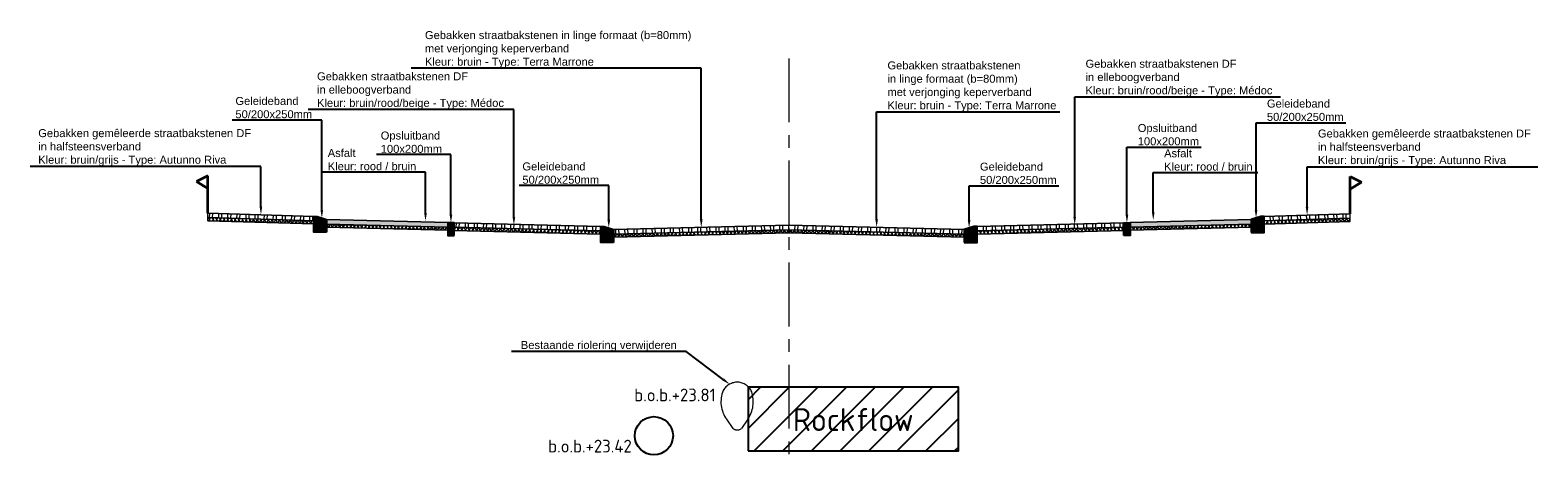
# Model space of a CAD drawing. Header units: metres. Extents: x 198530 to 198748, y 355169 to 355318.
# Tile 28 of 37: x 198645.86 to 198669.5, y 355242.39 to 355249.07. Entities that reach past the tile are written whole.
import ezdxf
from ezdxf import colors
from ezdxf.entities.mleader import LeaderData, LeaderLine
from ezdxf.math import Vec2, Vec3

# ---------------------------------------------------------------- set-up
doc = ezdxf.new("R2010")
doc.units = ezdxf.units.M
doc.linetypes.add('AM-AS', pattern=[16, 10, -2, 2, -2])
doc.linetypes.add('RI-GWA', pattern=[18.45, 6, -1.8, 1.75, -1.8, 1.75, -1.8, 1.75, -1.8])
doc.layers.get('Defpoints').update_dxf_attribs({"lineweight": 25})
for name, color, linetype, lineweight in [('B-WE-RI-GWA-BESTAANDE RIOLERING', 252, 'RI-GWA', 18), ('N-WE-AM-AS-G', 10, 'AM-AS', 18), ('N-WE-VH-VERHARDING_FUNDERING-G', 7, 'Continuous', 35), ('X-XX-AL-T25', 7, 'Continuous', 25)]:
    doc.layers.add(name, color=color, linetype=linetype, lineweight=lineweight)
for name, color, linetype in [('N-WE-AL-DETAIL-G', 7, 'Continuous'), ('N-WE-RI-DWA-NIEUWE RIOLERING', 7, 'Continuous'), ('N-WE-VH-ROCKFLOW-G', 10, 'Continuous')]:
    doc.layers.add(name, color=color, linetype=linetype)
doc.styles.add('NLCS-ISO', font='NLCS-ISO.ttf')
doc.styles.add('NLCS-ISO-M200-T25', font='NLCS-ISO.ttf', dxfattribs={"height": 0.5})
doc.styles.add('NLCS-ISO-M50-T25', font='NLCS-ISO.ttf', dxfattribs={"height": 0.125})
pattern_1 = [(60, (-3613.88653, -302.51122), (-0.0433012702, 0.025), []), (120, (-3613.88653, -302.51122), (-0.0433012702, -0.025), [])]

# ---------------------------------------------------------------- blocks, each defined once
blk = doc.blocks.new('*U12')
at = {"lineweight": 9}
h = blk.add_hatch(dxfattribs=at)
h.set_pattern_fill('ANSI32', color=252, scale=0.015, angle=47)
h.paths.add_polyline_path([(0, 0), (-2.75, -0.069), (-2.749, -0.139), (0.001, -0.07)])
h = blk.add_hatch(dxfattribs=at)
h.set_pattern_fill('AVH-ASFALT', color=252, scale=0.05, pattern_type=2)
h.set_pattern_definition(pattern_1)
h.paths.add_polyline_path([(0.001, -0.07), (-2.749, -0.139), (-2.749, -0.189), (0.001, -0.12)])
for points in [[(0.001, -0.12), (-2.749, -0.189), (-2.75, -0.069), (0, 0)], [(0.001, -0.07), (-2.749, -0.139)]]:
    blk.add_lwpolyline(points, dxfattribs=at)
at = {"layer": 'Defpoints', "color": 6, "lineweight": 9}
for points in [[(0, 0), (-2.75, -0.069), (-2.749, -0.139), (0.001, -0.07)], [(0.001, -0.07), (-2.749, -0.139), (-2.749, -0.189), (0.001, -0.12)]]:
    blk.add_lwpolyline(points, close=True, dxfattribs=at)
blk = doc.blocks.new('*U14')
at = {"lineweight": 9}
h = blk.add_hatch(dxfattribs=at)
h.set_pattern_fill('ANSI32', color=252, scale=0.015, angle=47)
h.paths.add_polyline_path([(0, 0), (-2.75, -0.069), (-2.749, -0.139), (0.001, -0.07)])
h = blk.add_hatch(dxfattribs=at)
h.set_pattern_fill('AVH-ASFALT', color=252, scale=0.05, pattern_type=2)
h.set_pattern_definition(pattern_1)
h.paths.add_polyline_path([(0.001, -0.07), (-2.749, -0.139), (-2.749, -0.189), (0.001, -0.12)])
for points in [[(0.001, -0.12), (-2.749, -0.189), (-2.75, -0.069), (0, 0)], [(0.001, -0.07), (-2.749, -0.139)]]:
    blk.add_lwpolyline(points, dxfattribs=at)
at = {"layer": 'Defpoints', "color": 6, "lineweight": 9}
for points in [[(0, 0), (-2.75, -0.069), (-2.749, -0.139), (0.001, -0.07)], [(0.001, -0.07), (-2.749, -0.139), (-2.749, -0.189), (0.001, -0.12)]]:
    blk.add_lwpolyline(points, close=True, dxfattribs=at)
blk = doc.blocks.new('Geleideband_5-20x25')
at = {"layer": 'N-WE-AL-DETAIL-G'}
h = blk.add_hatch(color=252, dxfattribs=at)
h.dxf.hatch_style = 1
h.paths.add_polyline_path([(0.2, -0.25), (0, -0.25), (0, 0), (0.05, 0), (0.2, -0.05)])
blk.add_lwpolyline([(0.2, -0.25), (0, -0.25), (0, 0), (0.05, 0), (0.2, -0.05)], close=True)
blk = doc.blocks.new('*U13')
at = {"lineweight": 9}
h = blk.add_hatch(dxfattribs=at)
h.set_pattern_fill('ANSI32', color=252, scale=0.015, angle=47)
h.paths.add_polyline_path([(0, 0), (-2.3, -0.057), (-2.299, -0.127), (0.001, -0.07)])
h = blk.add_hatch(dxfattribs=at)
h.set_pattern_fill('AVH-ASFALT', color=252, scale=0.05, pattern_type=2)
h.set_pattern_definition(pattern_1)
h.paths.add_polyline_path([(0.001, -0.07), (-2.299, -0.127), (-2.299, -0.177), (0.001, -0.12)])
for points in [[(0.001, -0.12), (-2.299, -0.177), (-2.3, -0.057), (0, 0)], [(0.001, -0.07), (-2.299, -0.127)]]:
    blk.add_lwpolyline(points, dxfattribs=at)
at = {"layer": 'Defpoints', "color": 6, "lineweight": 9}
for points in [[(0, 0), (-2.3, -0.057), (-2.299, -0.127), (0.001, -0.07)], [(0.001, -0.07), (-2.299, -0.127), (-2.299, -0.177), (0.001, -0.12)]]:
    blk.add_lwpolyline(points, close=True, dxfattribs=at)
blk = doc.blocks.new('Opsluitband_100x200')
at = {"layer": 'N-WE-AL-DETAIL-G'}
h = blk.add_hatch(color=252, dxfattribs=at)
h.dxf.hatch_style = 1
h.paths.add_polyline_path([(0.1, 0), (0, 0), (0, -0.2), (0.1, -0.2)])
blk.add_lwpolyline([(0, -0.2), (0, 0), (0.1, 0), (0.1, -0.2)], close=True)
blk = doc.blocks.new('*U103')
at = {"lineweight": 9}
h = blk.add_hatch(color=252, dxfattribs=at)
h.dxf.hatch_style = 1
h.paths.add_polyline_path([(0, 0), (-1.9, -0.048), (-1.899, -0.117), (0.001, -0.07)])
h = blk.add_hatch(dxfattribs=at)
h.set_pattern_fill('AVH-ASFALT', color=252, scale=0.05, pattern_type=2)
h.set_pattern_definition(pattern_1)
h.paths.add_polyline_path([(0.001, -0.07), (-1.899, -0.117), (-1.899, -0.167), (0.001, -0.12)])
for points in [[(0.001, -0.12), (-1.899, -0.167), (-1.9, -0.048), (0, 0)], [(0.001, -0.07), (-1.899, -0.117)]]:
    blk.add_lwpolyline(points, dxfattribs=at)
at = {"layer": 'Defpoints', "color": 6, "lineweight": 9}
for points in [[(0, 0), (-1.9, -0.048), (-1.899, -0.117), (0.001, -0.07)], [(0.001, -0.07), (-1.899, -0.117), (-1.899, -0.167), (0.001, -0.12)]]:
    blk.add_lwpolyline(points, close=True, dxfattribs=at)
blk = doc.blocks.new('*U31')
at = {"lineweight": 9}
h = blk.add_hatch(dxfattribs=at)
h.set_pattern_fill('ANSI32', color=252, scale=0.015, angle=47)
h.paths.add_polyline_path([(0, 0), (-1.35, -0.034), (-1.349, -0.104), (0.001, -0.07)])
h = blk.add_hatch(dxfattribs=at)
h.set_pattern_fill('AVH-ASFALT', color=252, scale=0.05, pattern_type=2)
h.set_pattern_definition(pattern_1)
h.paths.add_polyline_path([(0.001, -0.07), (-1.349, -0.104), (-1.349, -0.154), (0.001, -0.12)])
for points in [[(0.001, -0.12), (-1.349, -0.154), (-1.35, -0.034), (0, 0)], [(0.001, -0.07), (-1.349, -0.104)]]:
    blk.add_lwpolyline(points, dxfattribs=at)
at = {"layer": 'Defpoints', "color": 6, "lineweight": 9}
for points in [[(0, 0), (-1.35, -0.034), (-1.349, -0.104), (0.001, -0.07)], [(0.001, -0.07), (-1.349, -0.104), (-1.349, -0.154), (0.001, -0.12)]]:
    blk.add_lwpolyline(points, close=True, dxfattribs=at)
blk = doc.blocks.new('OBJ_Grens')
at = {"layer": 'N-WE-VH-VERHARDING_FUNDERING-G'}
for p, q in [((0, 0), (0, 0.586)), ((0, 0.586), (0.179, 0.496)), ((0.179, 0.496), (0, 0.386))]:
    blk.add_line(p, q, dxfattribs=at)
blk = doc.blocks.new('*U32')
at = {"lineweight": 9}
h = blk.add_hatch(dxfattribs=at)
h.set_pattern_fill('ANSI32', color=252, scale=0.015, angle=47)
h.paths.add_polyline_path([(0, 0), (-1.66, -0.042), (-1.659, -0.111), (0.001, -0.07)])
h = blk.add_hatch(dxfattribs=at)
h.set_pattern_fill('AVH-ASFALT', color=252, scale=0.05, pattern_type=2)
h.set_pattern_definition(pattern_1)
h.paths.add_polyline_path([(0.001, -0.07), (-1.659, -0.111), (-1.659, -0.161), (0.001, -0.12)])
for points in [[(0.001, -0.12), (-1.659, -0.161), (-1.66, -0.042), (0, 0)], [(0.001, -0.07), (-1.659, -0.111)]]:
    blk.add_lwpolyline(points, dxfattribs=at)
at = {"layer": 'Defpoints', "color": 6, "lineweight": 9}
for points in [[(0, 0), (-1.66, -0.042), (-1.659, -0.111), (0.001, -0.07)], [(0.001, -0.07), (-1.659, -0.111), (-1.659, -0.161), (0.001, -0.12)]]:
    blk.add_lwpolyline(points, close=True, dxfattribs=at)

msp = doc.modelspace()

# ---------------------------------------------------------------- hatches: boundary and pattern name
at = {"layer": 'N-WE-VH-ROCKFLOW-G'}
h = msp.add_hatch(dxfattribs=at)
h.set_pattern_fill('ANSI31', color=256, scale=0.1)
h.set_pattern_definition([(45, (114.05283, -46.56), (-0.22450640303, 0.22450640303), [])])
h.paths.add_polyline_path([(198657.118, 355242.482), (198660.418, 355242.482), (198660.418, 355243.482), (198657.118, 355243.482)])
h.paths.add_polyline_path([(198657.696, 355242.559), (198659.82, 355242.559), (198659.82, 355243.423), (198657.696, 355243.423)], flags=24)

# ---------------------------------------------------------------- linework, layer by layer
at = {"layer": 'B-WE-RI-GWA-BESTAANDE RIOLERING'}
msp.add_lwpolyline([(198656.884, 355242.835), (198656.784, 355242.978, -0.266628), (198656.73, 355243.428, -0.62829), (198657.176, 355243.408, -0.238625), (198657.114, 355242.978), (198657.014, 355242.835, -0.38881)], format="xyb", close=True, dxfattribs=at)
msp.add_lwpolyline([(198657.706, 355243.482), (198659.829, 355243.482)], dxfattribs=at)
at = {"layer": 'N-WE-AM-AS-G', "ltscale": 0.1}
msp.add_lwpolyline([(198657.76, 355248.632), (198657.76, 355242.389)], dxfattribs=at)
at = {"layer": 'N-WE-RI-DWA-NIEUWE RIOLERING'}
msp.add_circle((198655.642, 355242.719), 0.3, dxfattribs=at)
at = {"layer": 'N-WE-VH-ROCKFLOW-G'}
msp.add_lwpolyline([(198657.118, 355242.482), (198660.418, 355242.482), (198660.418, 355243.482), (198657.118, 355243.482)], close=True, dxfattribs=at)

# ---------------------------------------------------------------- block references
at = {"layer": 'N-WE-AL-DETAIL-G', "xscale": -1}
for name, p in [('OBJ_Grens', (198648.65, 355246.208)), ('*U103', (198650.51, 355246.107)), ('Opsluitband_100x200', (198652.51, 355246.057)), ('*U14', (198657.76, 355246.018)), ('Geleideband_5-20x25', (198660.71, 355245.999)), ('Geleideband_5-20x25', (198665.21, 355246.156))]:
    msp.add_blockref(name, p, dxfattribs=at)
at = {"layer": 'N-WE-AL-DETAIL-G'}
for name, p in [('OBJ_Grens', (198666.56, 355246.198)), ('Geleideband_5-20x25', (198650.31, 355246.157)), ('Geleideband_5-20x25', (198654.81, 355245.999)), ('*U12', (198657.76, 355246.018))]:
    msp.add_blockref(name, p, dxfattribs=at)
at = {"layer": 'N-WE-AL-DETAIL-G', "xscale": -1}
for name, p, rotation in [('*U32', (198648.65, 355246.208), 359.6814383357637), ('*U13', (198660.71, 355245.999), 2.868139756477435)]:
    msp.add_blockref(name, p, dxfattribs=dict(at, rotation=rotation))
at = {"layer": 'N-WE-AL-DETAIL-G'}
for name, p, rotation in [('*U13', (198654.81, 355245.999), 357.1318602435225), ('Opsluitband_100x200', (198663.01, 355246.057), 0.0002486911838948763), ('*U103', (198665.01, 355246.107), 0.0002486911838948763), ('*U31', (198666.56, 355246.198), 0.3381244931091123)]:
    msp.add_blockref(name, p, dxfattribs=dict(at, rotation=rotation))

# ---------------------------------------------------------------- texts
at = {"layer": 'B-WE-RI-GWA-BESTAANDE RIOLERING', "insert": (198655.334, 355243.459), "char_height": 0.2, "attachment_point": 1, "style": 'NLCS-ISO-M200-T25'}
msp.add_mtext_dynamic_manual_height_columns('b.o.b.+23.81', width=1.70356, gutter_width=2.5, heights=[0.543], dxfattribs=at)
at = {"layer": 'N-WE-RI-DWA-NIEUWE RIOLERING', "insert": (198653.984, 355242.657), "char_height": 0.2, "attachment_point": 1, "style": 'NLCS-ISO-M200-T25'}
msp.add_mtext_dynamic_manual_height_columns('b.o.b.+23.42', width=1.70356, gutter_width=2.5, heights=[0.543], dxfattribs=at)
at = {"layer": 'N-WE-VH-ROCKFLOW-G', "insert": (198657.822, 355243.153), "char_height": 0.36, "attachment_point": 1, "style": 'NLCS-ISO'}
msp.add_mtext('Rockflow', dxfattribs=at)

# ---------------------------------------------------------------- leaders
at = {"layer": 'X-XX-AL-T25'}
ml = msp.add_multileader_mtext('Standard', dxfattribs=at)
ml.set_content('{\\fArial|b0|i0|c0|p34;Gebakken straatbakstenen in linge formaat (b=80mm) \\Pmet verjonging keperverband\\PKleur: bruin - Type: Terra Marrone}', color=256, style='NLCS-ISO-M50-T25')
ml.set_leader_properties(color=256, linetype='ByLayer', lineweight=-1)
ml.build(insert=Vec2(0, 0))
ml.multileader.update_dxf_attribs({"text_left_attachment_type": 5, "text_right_attachment_type": 5, "dogleg_length": 0.125, "arrow_head_size": 0.125})
ctx = ml.context
ctx.base_point, ctx.char_height, ctx.arrow_head_size, ctx.landing_gap_size, ctx.plane_origin = Vec3(198652.007, 355248.479), 0.125, 0.125, 0.045, Vec3(198656.904, 355246.332)
ctx.left_attachment, ctx.right_attachment = 5, 5
notes = []
notes.append((ctx, [(1, (1, 1, 0), (198656.385, 355248.479), (-1, 0), 0.125, [(0, [(198656.385, 355245.984)], 0, [])])]))
ctx.mtext.insert, ctx.mtext.flow_direction = Vec3(198652.052, 355249.06), 5
ml = msp.add_multileader_mtext('Standard', dxfattribs=at)
ml.set_content('{\\fArial|b0|i0|c0|p34;Gebakken straatbakstenen \\Pin linge formaat (b=80mm) \\Pmet verjonging keperverband\\PKleur: bruin - Type: Terra Marrone}', color=256, style='NLCS-ISO-M50-T25')
ml.set_leader_properties(color=256, linetype='ByLayer', lineweight=-1)
ml.build(insert=Vec2(0, 0))
ml.multileader.update_dxf_attribs({"text_left_attachment_type": 5, "text_right_attachment_type": 5, "dogleg_length": 0.125, "arrow_head_size": 0.125})
ctx = ml.context
ctx.base_point, ctx.char_height, ctx.arrow_head_size, ctx.landing_gap_size, ctx.plane_origin = Vec3(198659.26, 355247.794), 0.125, 0.125, 0.045, Vec3(198659.654, 355246.335)
ctx.left_attachment, ctx.right_attachment = 5, 5
notes.append((ctx, [(0, (1, 1, 0), (198659.135, 355247.794), (1, 0), 0.125, [(0, [(198659.135, 355245.987)], 0, [])])]))
ctx.mtext.insert, ctx.mtext.flow_direction = Vec3(198659.305, 355248.585), 5
ml = msp.add_multileader_mtext('Standard', dxfattribs=at)
ml.set_content('{\\fArial|b0|i0|c0|p34;Gebakken straatbakstenen DF \\Pin elleboogverband\\PKleur: bruin/rood/beige - Type: Médoc}', color=256, style='NLCS-ISO-M50-T25')
ml.set_leader_properties(color=256, linetype='ByLayer', lineweight=-1)
ml.build(insert=Vec2(0, 0))
ml.multileader.update_dxf_attribs({"text_left_attachment_type": 5, "text_right_attachment_type": 5, "dogleg_length": 0.125, "arrow_head_size": 0.125})
ctx = ml.context
ctx.base_point, ctx.char_height, ctx.arrow_head_size, ctx.landing_gap_size, ctx.plane_origin = Vec3(198662.366, 355248.028), 0.125, 0.125, 0.045, Vec3(198661.722, 355246.369)
ctx.left_attachment, ctx.right_attachment = 5, 5
notes.append((ctx, [(1, (1, 1, 0), (198662.241, 355248.028), (1, 0), 0.125, [(0, [(198662.241, 355246.022)], 0, [])])]))
ctx.mtext.insert, ctx.mtext.flow_direction = Vec3(198662.411, 355248.611), 5
ml = msp.add_multileader_mtext('Standard', dxfattribs=at)
ml.set_content('{\\fArial|b0|i0|c0|p34;Gebakken straatbakstenen DF \\Pin elleboogverband\\PKleur: bruin/rood/beige - Type: Médoc}', color=256, style='NLCS-ISO-M50-T25')
ml.set_leader_properties(color=256, linetype='ByLayer', lineweight=-1)
ml.build(insert=Vec2(0, 0))
ml.multileader.update_dxf_attribs({"text_left_attachment_type": 5, "text_right_attachment_type": 5, "dogleg_length": 0.125, "arrow_head_size": 0.125})
ctx = ml.context
ctx.base_point, ctx.char_height, ctx.arrow_head_size, ctx.landing_gap_size, ctx.plane_origin = Vec3(198650.315, 355247.832), 0.125, 0.125, 0.045, Vec3(198653.967, 355246.369)
ctx.left_attachment, ctx.right_attachment = 5, 5
notes.append((ctx, [(1, (1, 1, 0), (198653.447, 355247.832), (-1, 0), 0.125, [(0, [(198653.447, 355246.022)], 0, [])])]))
ctx.mtext.insert, ctx.mtext.flow_direction = Vec3(198650.36, 355248.414), 5
ml = msp.add_multileader_mtext('Standard', dxfattribs=at)
ml.set_content('{\\fArial|b0|i0|c0|p34;Geleideband\\P50/200x250mm}', color=256, style='NLCS-ISO-M50-T25')
ml.set_leader_properties(color=256, linetype='ByLayer', lineweight=-1)
ml.build(insert=Vec2(0, 0))
ml.multileader.update_dxf_attribs({"text_left_attachment_type": 5, "text_right_attachment_type": 5, "dogleg_length": 0.125, "arrow_head_size": 0.125})
ctx = ml.context
ctx.base_point, ctx.char_height, ctx.arrow_head_size, ctx.landing_gap_size, ctx.plane_origin = Vec3(198649.035, 355247.665), 0.125, 0.125, 0.045, Vec3(198650.954, 355246.479)
ctx.left_attachment, ctx.right_attachment = 5, 5
notes.append((ctx, [(1, (1, 1, 0), (198650.435, 355247.665), (-1, 0), 0.125, [(0, [(198650.435, 355246.132)], 0, [])])]))
ctx.mtext.insert, ctx.mtext.flow_direction = Vec3(198649.08, 355248.028), 5
ml = msp.add_multileader_mtext('Standard', dxfattribs=at)
ml.set_content('{\\fArial|b0|i0|c0|p34;Geleideband\\P50/200x250mm}', color=256, style='NLCS-ISO-M50-T25')
ml.set_leader_properties(color=256, linetype='ByLayer', lineweight=-1)
ml.build(insert=Vec2(0, 0))
ml.multileader.update_dxf_attribs({"text_left_attachment_type": 5, "text_right_attachment_type": 5, "dogleg_length": 0.125, "arrow_head_size": 0.125})
ctx = ml.context
ctx.base_point, ctx.char_height, ctx.arrow_head_size, ctx.landing_gap_size, ctx.plane_origin = Vec3(198665.21, 355247.625), 0.125, 0.125, 0.045, Vec3(198665.604, 355246.479)
ctx.left_attachment, ctx.right_attachment = 5, 5
notes.append((ctx, [(0, (1, 1, 0), (198665.085, 355247.625), (1, 0), 0.125, [(0, [(198665.085, 355246.131)], 0, [])])]))
ctx.mtext.insert, ctx.mtext.flow_direction = Vec3(198665.255, 355247.987), 5
ml = msp.add_multileader_mtext('Standard', dxfattribs=at)
ml.set_content('{\\fArial|b0|i0|c0|p34;Gebakken gemêleerde straatbakstenen DF \\Pin halfsteensverband\\PKleur: bruin/grijs - Type: Autunno Riva}', color=256, style='NLCS-ISO-M50-T25')
ml.set_leader_properties(color=256, linetype='ByLayer', lineweight=-1)
ml.build(insert=Vec2(0, 0))
ml.multileader.update_dxf_attribs({"text_left_attachment_type": 5, "text_right_attachment_type": 5, "dogleg_length": 0.125, "arrow_head_size": 0.125})
ctx = ml.context
ctx.base_point, ctx.char_height, ctx.arrow_head_size, ctx.landing_gap_size, ctx.plane_origin = Vec3(198645.943, 355246.939), 0.125, 0.125, 0.045, Vec3(198647.923, 355246.472)
ctx.left_attachment, ctx.right_attachment = 5, 5
notes.append((ctx, [(1, (1, 1, 0), (198649.48, 355246.939), (-1, 0), 0.125, [(0, [(198649.48, 355246.183)], 0, [])])]))
ctx.mtext.insert, ctx.mtext.flow_direction = Vec3(198645.988, 355247.524), 5
ml = msp.add_multileader_mtext('Standard', dxfattribs=at)
ml.set_content('{\\fArial|b0|i0|c0|p34;Opsluitband\\P100x200mm}', color=256, style='NLCS-ISO-M50-T25')
ml.set_leader_properties(color=256, linetype='ByLayer', lineweight=-1)
ml.build(insert=Vec2(0, 0))
ml.multileader.update_dxf_attribs({"text_left_attachment_type": 5, "text_right_attachment_type": 5, "dogleg_length": 0.125, "arrow_head_size": 0.125})
ctx = ml.context
ctx.base_point, ctx.char_height, ctx.arrow_head_size, ctx.landing_gap_size, ctx.plane_origin = Vec3(198651.314, 355247.125), 0.125, 0.125, 0.045, Vec3(198652.979, 355246.404)
ctx.left_attachment, ctx.right_attachment = 5, 5
notes.append((ctx, [(1, (1, 1, 0), (198652.46, 355247.125), (-1, 0), 0.125, [(0, [(198652.46, 355246.057)], 0, [])])]))
ctx.mtext.insert, ctx.mtext.flow_direction = Vec3(198651.359, 355247.486), 5
ml = msp.add_multileader_mtext('Standard', dxfattribs=at)
ml.set_content('{\\fArial|b0|i0|c0|p34;Opsluitband\\P100x200mm}', color=256, style='NLCS-ISO-M50-T25')
ml.set_leader_properties(color=256, linetype='ByLayer', lineweight=-1)
ml.build(insert=Vec2(0, 0))
ml.multileader.update_dxf_attribs({"text_left_attachment_type": 5, "text_right_attachment_type": 5, "dogleg_length": 0.125, "arrow_head_size": 0.125})
ctx = ml.context
ctx.base_point, ctx.char_height, ctx.arrow_head_size, ctx.landing_gap_size, ctx.plane_origin = Vec3(198663.185, 355247.243), 0.125, 0.125, 0.045, Vec3(198663.579, 355246.404)
ctx.left_attachment, ctx.right_attachment = 5, 5
notes.append((ctx, [(0, (1, 1, 0), (198663.06, 355247.243), (1, 0), 0.125, [(0, [(198663.06, 355246.057)], 0, [])])]))
ctx.mtext.insert, ctx.mtext.flow_direction = Vec3(198663.23, 355247.604), 5
ml = msp.add_multileader_mtext('Standard', dxfattribs=at)
ml.set_content('{\\fArial|b0|i0|c0|p34;Gebakken gemêleerde straatbakstenen DF \\Pin halfsteensverband\\PKleur: bruin/grijs - Type: Autunno Riva}', color=256, style='NLCS-ISO-M50-T25')
ml.set_leader_properties(color=256, linetype='ByLayer', lineweight=-1)
ml.build(insert=Vec2(0, 0))
ml.multileader.update_dxf_attribs({"text_left_attachment_type": 5, "text_right_attachment_type": 5, "dogleg_length": 0.125, "arrow_head_size": 0.125})
ctx = ml.context
ctx.base_point, ctx.char_height, ctx.arrow_head_size, ctx.landing_gap_size, ctx.plane_origin = Vec3(198666.01, 355246.934), 0.125, 0.125, 0.045, Vec3(198664.328, 355246.467)
ctx.left_attachment, ctx.right_attachment = 5, 5
notes.append((ctx, [(0, (1, 1, 0), (198665.885, 355246.934), (1, 0), 0.125, [(0, [(198665.885, 355246.177)], 0, [])])]))
ctx.mtext.insert, ctx.mtext.flow_direction = Vec3(198666.055, 355247.518), 5
ml = msp.add_multileader_mtext('Standard', dxfattribs=at)
ml.set_content('{\\fArial|b0|i0|c0|p34;Asfalt\\PKleur: rood / bruin}', color=256, style='NLCS-ISO-M50-T25')
ml.set_leader_properties(color=256, linetype='ByLayer', lineweight=-1)
ml.build(insert=Vec2(0, 0))
ml.multileader.update_dxf_attribs({"text_left_attachment_type": 5, "text_right_attachment_type": 5, "dogleg_length": 0.125, "arrow_head_size": 0.125})
ctx = ml.context
ctx.base_point, ctx.char_height, ctx.arrow_head_size, ctx.landing_gap_size, ctx.plane_origin = Vec3(198650.483, 355246.85), 0.125, 0.125, 0.045, Vec3(198652.58, 355246.45)
ctx.left_attachment, ctx.right_attachment = 5, 5
notes.append((ctx, [(1, (1, 1, 0), (198652.061, 355246.85), (-1, 0), 0.125, [(0, [(198652.061, 355246.084)], 0, [])])]))
ctx.mtext.insert, ctx.mtext.flow_direction = Vec3(198650.528, 355247.213), 5
ml = msp.add_multileader_mtext('Standard', dxfattribs=at)
ml.set_content('{\\fArial|b0|i0|c0|p34;Asfalt\\PKleur: rood / bruin}', color=256, style='NLCS-ISO-M50-T25')
ml.set_leader_properties(color=256, linetype='ByLayer', lineweight=-1)
ml.build(insert=Vec2(0, 0))
ml.multileader.update_dxf_attribs({"text_left_attachment_type": 5, "text_right_attachment_type": 5, "dogleg_length": 0.125, "arrow_head_size": 0.125})
ctx = ml.context
ctx.base_point, ctx.char_height, ctx.arrow_head_size, ctx.landing_gap_size, ctx.plane_origin = Vec3(198663.598, 355246.846), 0.125, 0.125, 0.045, Vec3(198663.992, 355246.445)
ctx.left_attachment, ctx.right_attachment = 5, 5
notes.append((ctx, [(0, (1, 1, 0), (198663.473, 355246.846), (1, 0), 0.125, [(0, [(198663.473, 355246.097)], 0, [])])]))
ctx.mtext.insert, ctx.mtext.flow_direction = Vec3(198663.643, 355247.208), 5
ml = msp.add_multileader_mtext('Standard', dxfattribs=at)
ml.set_content('{\\fArial|b0|i0|c0|p34;Geleideband\\P50/200x250mm}', color=256, style='NLCS-ISO-M50-T25')
ml.set_leader_properties(color=256, linetype='ByLayer', lineweight=-1)
ml.build(insert=Vec2(0, 0))
ml.multileader.update_dxf_attribs({"text_left_attachment_type": 5, "text_right_attachment_type": 5, "dogleg_length": 0.125, "arrow_head_size": 0.125})
ctx = ml.context
ctx.base_point, ctx.char_height, ctx.arrow_head_size, ctx.landing_gap_size, ctx.plane_origin = Vec3(198653.535, 355246.639), 0.125, 0.125, 0.045, Vec3(198655.454, 355246.325)
ctx.left_attachment, ctx.right_attachment = 5, 5
notes.append((ctx, [(1, (1, 1, 0), (198654.935, 355246.639), (-1, 0), 0.125, [(0, [(198654.935, 355245.978)], 0, [])])]))
ctx.mtext.insert, ctx.mtext.flow_direction = Vec3(198653.58, 355247.002), 5
ml = msp.add_multileader_mtext('Standard', dxfattribs=at)
ml.set_content('{\\fArial|b0|i0|c0|p34;Geleideband\\P50/200x250mm}', color=256, style='NLCS-ISO-M50-T25')
ml.set_leader_properties(color=256, linetype='ByLayer', lineweight=-1)
ml.build(insert=Vec2(0, 0))
ml.multileader.update_dxf_attribs({"text_left_attachment_type": 5, "text_right_attachment_type": 5, "dogleg_length": 0.125, "arrow_head_size": 0.125})
ctx = ml.context
ctx.base_point, ctx.char_height, ctx.arrow_head_size, ctx.landing_gap_size, ctx.plane_origin = Vec3(198660.71, 355246.636), 0.125, 0.125, 0.045, Vec3(198661.104, 355246.322)
ctx.left_attachment, ctx.right_attachment = 5, 5
notes.append((ctx, [(0, (1, 1, 0), (198660.585, 355246.636), (1, 0), 0.125, [(0, [(198660.585, 355245.974)], 0, [])])]))
ctx.mtext.insert, ctx.mtext.flow_direction = Vec3(198660.755, 355246.999), 5
ml = msp.add_multileader_mtext('Standard', dxfattribs=at)
ml.set_content('{\\fArial|b0|i0|c0|p34;Bestaande riolering verwijderen}', color=256, style='NLCS-ISO-M50-T25')
ml.set_leader_properties(color=256, linetype='ByLayer', lineweight=-1)
ml.build(insert=Vec2(0, 0))
ml.multileader.update_dxf_attribs({"text_left_attachment_type": 5, "text_right_attachment_type": 5, "dogleg_length": 0.125, "arrow_head_size": 0.125})
ctx = ml.context
ctx.base_point, ctx.char_height, ctx.arrow_head_size, ctx.landing_gap_size, ctx.plane_origin = Vec3(198653.511, 355244.042), 0.125, 0.125, 0.045, Vec3(198658.164, 355243.729)
ctx.left_attachment, ctx.right_attachment = 5, 5
notes.append((ctx, [(1, (1, 1, 0), (198656.147, 355244.042), (-1, 0), 0.125, [(0, [(198656.829, 355243.526)], 0, [])])]))
ctx.mtext.insert, ctx.mtext.flow_direction = Vec3(198653.556, 355244.204), 5
for ctx, leaders in notes:
    for number, flags, end, landing, length, lines in leaders:
        leader = LeaderData()
        leader.index, (leader.has_last_leader_line, leader.has_dogleg_vector, leader.attachment_direction) = number, flags
        leader.last_leader_point, leader.dogleg_vector, leader.dogleg_length = Vec3(end), Vec3(landing), length
        for number, points, colour, breaks in lines:
            line = LeaderLine()
            line.index, line.vertices, line.color, line.breaks = number, Vec3.list(points), colors.encode_raw_color(colour), breaks
            leader.lines.append(line)
        ctx.leaders.append(leader)

doc.saveas('drawing.dxf')
